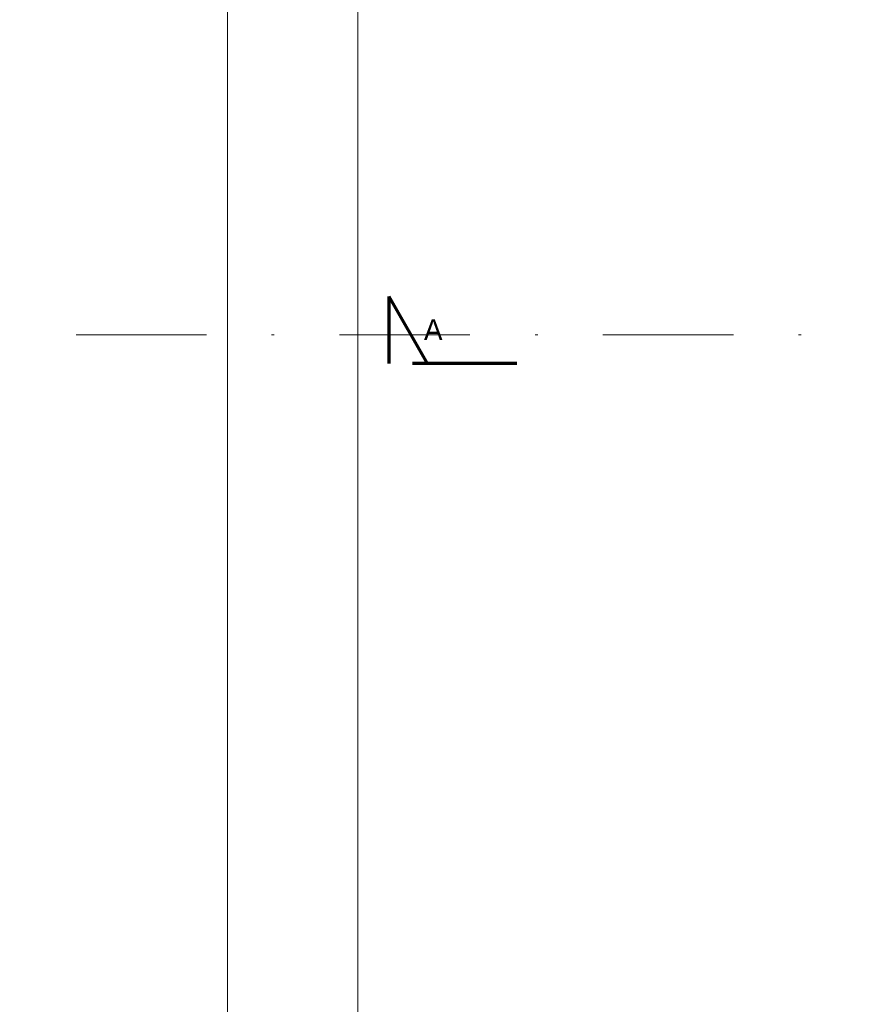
# Model space of a CAD drawing. Header units: millimetres. Extents: x 56977 to 67992, y 30187 to 42235.
# Tile 50 of 130: x 56977 to 58585, y 35043 to 36930. Entities that reach past the tile are written whole.
import ezdxf

# ---------------------------------------------------------------- set-up
doc = ezdxf.new("R2010")
doc.units = ezdxf.units.MM
doc.header["$MEASUREMENT"] = 0
doc.linetypes.add('DASHDOT', pattern=[1.01, 0.5, -0.25, 0.01, -0.25])
doc.linetypes.add('Dashed', pattern=[400, 200, -200])
doc.layers.add('AI_WIDOK', color=8, linetype='Continuous', lineweight=13)
doc.layers.add('RAMKA', color=1, linetype='Continuous', lineweight=13)
doc.styles.add('GENERATED_STYLE_15', font='txt')

msp = doc.modelspace()

# ---------------------------------------------------------------- linework, layer by layer
at = {"layer": 'AI_WIDOK', "color": 12, "linetype": 'Continuous', "lineweight": 70}
for p in [(57685, 36271.4), (57759, 36271.4)]:
    msp.add_line(p, (57685, 36399.6), dxfattribs=at)
at = {"layer": 'AI_WIDOK', "color": 251, "linetype": 'DASHDOT', "ltscale": 500}
msp.add_line((67940, 36326.1), (56977, 36326.1), dxfattribs=at)
at = {"layer": 'AI_WIDOK', "color": 12, "linetype": 'Dashed', "lineweight": 70}
msp.add_line((57929.7, 36271.4), (57685, 36271.4), dxfattribs=at)
at = {"layer": 'RAMKA', "color": 1, "linetype": 'Continuous'}
for p, q in [((57375.4, 42234.6), (57375.4, 30186.8)), ((57625.4, 42184.6), (57625.4, 30236.8))]:
    msp.add_line(p, q, dxfattribs=at)

# ---------------------------------------------------------------- texts
at = {"layer": 'AI_WIDOK', "color": 7, "insert": (57751.9, 36356), "char_height": 40, "width": 137.785, "attachment_point": 1, "style": 'GENERATED_STYLE_15'}
msp.add_mtext('A', dxfattribs=at)

doc.saveas('drawing.dxf')
